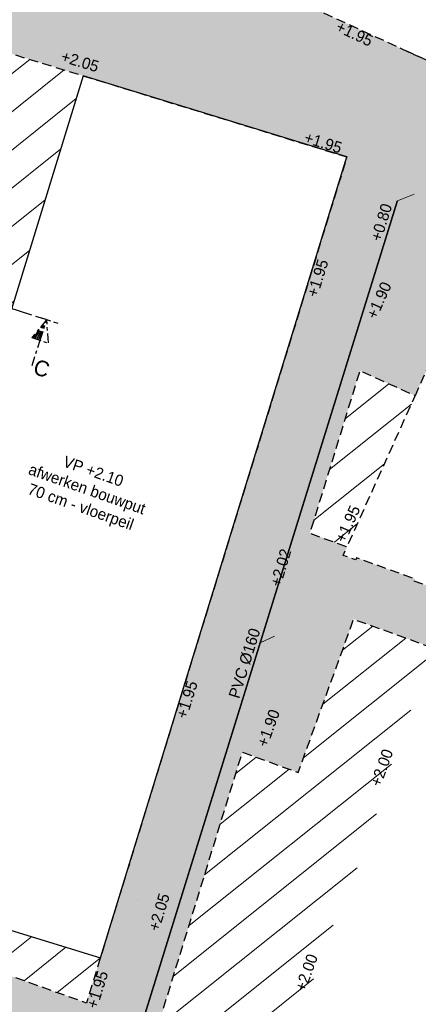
# Model space of a CAD drawing. Header units: metres. Extents: x 136120 to 136875, y 452791 to 453628.
# Tile 13 of 20: x 136356 to 136368, y 453328 to 453360. Entities that reach past the tile are written whole.
import ezdxf
from ezdxf.enums import TextEntityAlignment as Align

# ---------------------------------------------------------------- set-up
doc = ezdxf.new("R2010")
doc.units = ezdxf.units.M
for name, pattern in [('CENTER__G5', [2.4, 1.5, -0.3, 0.3, -0.3]), ('DASHDOT__G2', [1.2, 0.6, -0.3, 0, -0.3]), ('DASHED__G1', [0.45, 0.3, -0.15]), ('HIDDEN__G5', [1.125, 0.75, -0.375]), ('PVC160__G1', [1.5, 1, -0.25, 0, -0.25])]:
    doc.linetypes.add(name, pattern=pattern)
for name, color, linetype in [('-DR-nw-alg-dwarsprofiel', 4, 'CENTER__G5'), ('-DR-nw-alg-dwarsprofiel @ 0.2', 4, 'CENTER__G5'), ('-DR-nw-BRM-arc-zandbed', 1, 'Continuous'), ('-DR-nw-KL-nutstracé', 41, 'Continuous'), ('-DR-nw-rio-HWA 160', 170, 'PVC160__G1'), ('-DR-nw-rio-HWA txt @ 0.2', 170, 'Continuous'), ('-DR-nw-txt hoogtemaat vloerpeilen', 2, 'Continuous'), ('-DR-nw-txt-hoogtemaat', 2, 'Continuous'), ('-DR-nw-txt-WRM-hoogtemaat', 210, 'Continuous'), ('-DR-nw-vh-band 5x15', 2, 'DASHDOT__G2'), ('-DR-nw-vh-BRM-kant-zandbed', 1, 'DASHED__G1'), ('-DR-nw-vh-scheiding verhardingen', 1, 'Continuous')]:
    doc.layers.add(name, color=color, linetype=linetype)
doc.layers.add('-DR-nw-rio-HWA 125', color=170, linetype='HIDDEN__G5', lineweight=9)
doc.layers.add('-DR-nw-vh-arc-BRM-grond kavels', color=7, linetype='Continuous', lineweight=5, true_color=0xd9915e)
doc.styles.add('Drong', font='txt', dxfattribs={"height": 1.8})
doc.styles.add('eurostile', font='txt')
pattern_1 = [(38.5914, (136376.3115, 453321.0646), (-0.594134, 0.744487), [])]

# ---------------------------------------------------------------- blocks, each defined once
blk = doc.blocks.new('Doorsnedepijl')
at = {"color": 0}
blk.add_line((-1.87, 0), (1.87, 0), dxfattribs=at)
blk.add_lwpolyline([(1.4, -3.46), (0, 0), (-1.41, -3.46)], close=True, dxfattribs=at)
at = {"color": 1}
for points in [[(-1.13, -3.46), (0, 0)], [(-0.85, -3.46), (0, 0)], [(-0.56, -3.46), (0, -0.08)], [(-0.28, -3.46), (0, -0.08)], [(0, -3.46), (0, -0.08)]]:
    blk.add_lwpolyline(points, dxfattribs=at)
at = {"color": 0}
blk.add_lwpolyline([(0, -7.67), (0, -3.46)], dxfattribs=at)
at = {"style": 'eurostile'}
blk.add_attdef('DOORSNEDE', (0.39, -8.9), '', height=2.5, rotation=359.976, dxfattribs=at)
blk = doc.blocks.new('*U1301')
at = {"style": 'Drong'}
blk.add_attdef('BOBR', text='', height=1.8, rotation=72.7555, dxfattribs=at).set_placement((22.73, 73.22), align=Align.BOTTOM_RIGHT)
blk.add_attdef('MATERIAAL', text='', height=1.8, rotation=72.7555, dxfattribs=at).set_placement((0, 0), align=Align.BOTTOM_CENTER)
blk.add_attdef('BOBL', text='', height=1.8, rotation=72.7555, dxfattribs=at).set_placement((-22.1, -71.21), align=Align.BOTTOM_LEFT)

msp = doc.modelspace()

# ---------------------------------------------------------------- hatches: boundary and pattern name
at = {"layer": '-DR-nw-BRM-arc-zandbed'}
h = msp.add_hatch(dxfattribs=at)
h.set_pattern_fill('AVH-FUNDERING_ZAND', color=256, scale=0.25, angle=69.194, pattern_type=2)
h.set_pattern_definition([(87.28538, (136119.9151, 452832.6292), (-0.37801368, 0.29898877), [0, -0.38, 0, -0.425, 0, -0.40625]), (57.28538, (136119.9151, 452832.6292), (-0.2531045, 0.7933957), [0, -0.205, 0, -0.3425, 0, -0.13125]), (17.28538, (136119.71655, 452832.39437), (0.50158308, 0.59542748), [0, -0.125, 0, -0.45, 0, -0.5875]), (7.28538, (136119.71655, 452832.3944), (0.3176732, 0.71556145), [0, -0.0625, 0, -0.295, 0, -0.3375])])
h.paths.add_polyline_path([(136382.734, 453318.639), (136383.317, 453320.481), (136379.868, 453321.783), (136379.231, 453320.02), (136376.312, 453321.065), (136376.92, 453322.744), (136374.945, 453323.459), (136374.334, 453321.772), (136359.853, 453326.956), (136362.743, 453336.342), (136364.523, 453335.697), (136366.295, 453340.586), (136368.93, 453339.63), (136369.133, 453340.19), (136369.246, 453340.149), (136369.657, 453341.283), (136368.226, 453341.801), (136368.25, 453341.867), (136366.388, 453342.541), (136366.364, 453342.475), (136365.96, 453342.621), (136366.084, 453342.896), (136364.895, 453343.327), (136366.49, 453348.507), (136368.25, 453347.714), (136368.742, 453348.809), (136370.539, 453352.807), (136370.813, 453352.685), (136372.565, 453356.594), (136339.451, 453371.83), (136336.657, 453373.111), (136330.029, 453376.156), (136327.303, 453377.41), (136325.94, 453378.037), (136319.419, 453381.039), (136318.081, 453381.655), (136315.206, 453382.978), (136314.724, 453383.099), (136314.911, 453381.363), (136315.885, 453372.242), (136316.101, 453370.216), (136315.155, 453370.133), (136315.574, 453365.653), (136319.719, 453330.253), (136319.86, 453328.174), (136318.665, 453324.336), (136315.078, 453316.409), (136316.297, 453315.896), (136316.37, 453316.063), (136327.237, 453311.306), (136327.159, 453311.127), (136331.291, 453309.318), (136334.96, 453317.723), (136335.697, 453317.46), (136335.706, 453317.456), (136336.169, 453318.751), (136336.066, 453318.788), (136336.176, 453319.095), (136337.14, 453321.61), (136337.083, 453321.63), (136337.193, 453321.937), (136337.292, 453321.902), (136339.413, 453327.813), (136340.069, 453327.583), (136340.104, 453327.682), (136342.029, 453326.993), (136341.993, 453326.895), (136344.381, 453326.04), (136344.416, 453326.139), (136346.341, 453325.45), (136346.304, 453325.347), (136349.106, 453324.344), (136349.143, 453324.447), (136351.067, 453323.759), (136351.032, 453323.66), (136353.419, 453322.805), (136353.455, 453322.904), (136353.756, 453322.796), (136355.379, 453322.215), (136355.344, 453322.117), (136357.496, 453321.33), (136357.582, 453321.57), (136358.118, 453321.378), (136358.068, 453321.237), (136359.383, 453320.772), (136359.432, 453320.908), (136361.668, 453320.108), (136361.766, 453320.381), (136380.869, 453313.544)])
h.paths.add_polyline_path([(136344.951, 453332.927), (136340.69, 453368.811), (136355.504, 453361.969), (136354.134, 453359.004), (136366.076, 453355.328), (136357.768, 453328.339)], flags=16)
h.paths.add_polyline_path([(136342.289, 453335.012), (136341.603, 453334.93), (136341.616, 453334.821), (136341.507, 453334.808), (136341.588, 453334.128), (136330.665, 453332.829), (136330.641, 453333.028), (136329.202, 453332.858), (136328.296, 453330.783), (136321.543, 453333.73), (136321.475, 453333.722), (136317.339, 453368.542), (136318.108, 453368.633), (136317.863, 453370.665), (136322.975, 453371.279), (136322.94, 453371.577), (136325.447, 453371.878), (136329.693, 453372.372), (136329.929, 453370.386), (136336.086, 453371.117), (136336.165, 453370.452), (136336.274, 453370.465), (136336.313, 453370.137), (136336.998, 453370.219), (136337.273, 453367.906), (136336.588, 453367.824), (136336.627, 453367.497), (136336.448, 453367.476), (136336.631, 453365.94), (136336.7, 453365.949), (136336.758, 453365.457), (136337.851, 453365.587), (136338.199, 453362.656), (136338.308, 453362.669), (136338.321, 453362.56), (136339.007, 453362.642), (136339.222, 453360.83), (136338.536, 453360.749), (136338.549, 453360.64), (136338.44, 453360.627), (136338.812, 453357.493), (136338.922, 453357.506), (136338.935, 453357.396), (136339.62, 453357.478), (136339.835, 453355.666), (136339.15, 453355.585), (136339.163, 453355.476), (136339.053, 453355.463), (136339.426, 453352.329), (136339.535, 453352.342), (136339.548, 453352.233), (136340.233, 453352.314), (136340.449, 453350.503), (136339.763, 453350.421), (136339.776, 453350.312), (136339.667, 453350.299), (136340.04, 453347.156), (136340.149, 453347.169), (136340.161, 453347.069), (136340.847, 453347.151), (136341.062, 453345.339), (136340.377, 453345.258), (136340.39, 453345.149), (136340.28, 453345.136), (136340.653, 453342.002), (136340.762, 453342.015), (136340.775, 453341.905), (136341.46, 453341.987), (136341.675, 453340.176), (136340.99, 453340.094), (136341.003, 453339.985), (136340.894, 453339.972), (136341.266, 453336.838), (136341.375, 453336.851), (136341.388, 453336.742), (136342.073, 453336.823)], flags=16)
at = {"layer": '-DR-nw-vh-arc-BRM-grond kavels'}
h = msp.add_hatch(dxfattribs=at)
h.set_pattern_fill('ANSI31', color=256, scale=0.3, angle=13)
h.set_pattern_definition(pattern_1)
h.paths.add_polyline_path([(136357.666, 453357.917), (136354.134, 453359.004), (136355.504, 453361.969), (136340.69, 453368.811), (136344.951, 453332.927), (136357.768, 453328.339), (136358.212, 453329.781), (136349.802, 453332.37)])
edge = h.paths.add_edge_path(flags=16)
edge.add_arc((136345.412, 453336.059), 0.503, 182.6103, 337.7646)
edge.add_line((136345.878, 453335.868), (136346.064, 453336.476))
edge.add_line((136346.064, 453336.476), (136349.001, 453346.034))
edge.add_arc((136347.102, 453346.662), 2, 341.7258, 406.7256)
edge.add_arc((136350.509, 453350.281), 2.971, 99.1037, 226.7256, ccw=False)
edge.add_arc((136349.723, 453355.189), 2, 279.1037, 342.9147)
edge.add_line((136351.635, 453354.601), (136352.974, 453358.959))
edge.add_arc((136351.062, 453359.546), 2, 342.9147, 425.2106)
edge.add_line((136351.901, 453361.362), (136349.025, 453362.553))
edge.add_arc((136348.068, 453360.243), 2.5, 67.5055, 175.5492)
edge.add_line((136345.576, 453360.437), (136345.436, 453358.641))
edge.add_arc((136331.911, 453359.651), 13.563, 346.1396, 355.7293, ccw=False)
edge.add_arc((136342.166, 453357.12), 3, 317.6664, 346.1396, ccw=False)
edge.add_arc((136348.08, 453351.733), 5, 137.6664, 186.7745)
edge.add_line((136343.115, 453351.143), (136343.479, 453348.077))
edge.add_arc((136345.465, 453348.313), 2, 186.7745, 242.4058)
edge.add_arc((136343.538, 453344.626), 2.16, 20.0855, 62.4058, ccw=False)
edge.add_arc((136343.493, 453344.623), 2.203, -53.1202, 19.7605, ccw=False)
edge.add_arc((136346.338, 453341.458), 2.07, 137.3679, 192.767)
edge.add_line((136344.319, 453341.001), (136344.909, 453336.036))
h = msp.add_hatch(dxfattribs=at)
h.set_pattern_fill('ANSI31', color=256, scale=0.3, angle=13)
h.set_pattern_definition(pattern_1)
h.paths.add_polyline_path([(136368.255, 453347.712), (136366.49, 453348.507), (136364.895, 453343.327), (136366.084, 453342.896)])
h = msp.add_hatch(dxfattribs=at)
h.set_pattern_fill('ANSI31', color=256, scale=0.3, angle=13)
h.set_pattern_definition(pattern_1)
h.paths.add_polyline_path([(136365.809, 453331.306), (136365.905, 453331.271), (136367.436, 453335.504), (136367.342, 453335.538), (136368.281, 453338.131), (136368.375, 453338.097), (136368.491, 453338.417), (136368.604, 453338.375), (136369.015, 453339.509), (136368.901, 453339.551), (136368.93, 453339.63), (136366.295, 453340.586), (136364.523, 453335.697), (136362.743, 453336.342), (136359.853, 453326.956), (136374.334, 453321.772), (136374.945, 453323.459), (136373.365, 453324.031), (136373.33, 453323.935), (136366.489, 453326.411), (136366.524, 453326.508), (136364.451, 453327.258), (136364.96, 453328.666), (136364.866, 453328.7)])

# ---------------------------------------------------------------- linework, layer by layer
at = {"layer": '-DR-nw-alg-dwarsprofiel', "flags": 128}
msp.add_lwpolyline([(136338.304, 453352.954), (136345.312, 453353.736), (136356.503, 453350.14)], dxfattribs=at)
at = {"layer": '-DR-nw-KL-nutstracé', "const_width": 1, "flags": 128}
msp.add_lwpolyline([(136367.226, 453354.984), (136358.472, 453326.545)], dxfattribs=at)
at = {"layer": '-DR-nw-rio-HWA 125', "flags": 128}
for points in [[(136367.688, 453353.931), (136368.224, 453354.139)], [(136363.769, 453340.041), (136363.313, 453339.836)]]:
    msp.add_lwpolyline(points, dxfattribs=at)
at = {"layer": '-DR-nw-rio-HWA 160', "const_width": 0.05, "flags": 128}
msp.add_lwpolyline([(136358.478, 453324.26), (136367.688, 453353.931)], dxfattribs=at)
at = {"layer": '-DR-nw-vh-band 5x15', "ltscale": 0.2, "flags": 128}
msp.add_lwpolyline([(136359.412, 453331.64), (136359.413, 453331.639)], dxfattribs=at)
at = {"layer": '-DR-nw-vh-BRM-kant-zandbed', "flags": 128}
for points in [[(136372.565, 453356.594), (136339.451, 453371.83), (136336.657, 453373.111), (136330.029, 453376.156), (136327.303, 453377.41), (136325.94, 453378.037), (136319.419, 453381.039), (136318.081, 453381.655), (136315.206, 453382.978), (136314.724, 453383.099), (136314.911, 453381.363), (136315.885, 453372.242), (136316.099, 453370.234)], [(136372.293, 453356.72), (136367.777, 453358.801)], [(136372.567, 453356.597), (136370.813, 453352.685), (136370.539, 453352.807), (136368.742, 453348.809), (136368.25, 453347.714), (136366.49, 453348.507), (136364.895, 453343.327), (136366.084, 453342.896), (136368.255, 453347.712)], [(136368.93, 453339.63), (136369.133, 453340.19), (136369.246, 453340.149), (136369.657, 453341.283), (136368.226, 453341.801), (136368.25, 453341.867), (136366.388, 453342.541), (136366.364, 453342.475), (136365.96, 453342.621), (136366.084, 453342.896)], [(136374.945, 453323.459), (136374.945, 453323.459), (136374.334, 453321.772), (136359.853, 453326.956), (136362.743, 453336.342), (136364.523, 453335.697), (136366.295, 453340.586), (136368.93, 453339.63)]]:
    msp.add_lwpolyline(points, dxfattribs=at)
msp.add_lwpolyline([(136344.951, 453332.927), (136340.69, 453368.811), (136355.504, 453361.969), (136354.134, 453359.004), (136366.076, 453355.328), (136357.768, 453328.339)], close=True, dxfattribs=at)
at = {"layer": '-DR-nw-vh-scheiding verhardingen', "flags": 128}
msp.add_lwpolyline([(136366.076, 453355.328), (136357.666, 453357.917), (136349.802, 453332.37), (136358.212, 453329.781), (136366.076, 453355.328)], dxfattribs=at)

# ---------------------------------------------------------------- block references
at = {"layer": '-DR-nw-alg-dwarsprofiel @ 0.2', "xscale": 0.2, "yscale": 0.2, "zscale": 0.2, "rotation": 342.2354205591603}
msp.add_blockref('Doorsnedepijl', (136356.503, 453350.14), dxfattribs=at).add_auto_attribs({'DOORSNEDE': 'C'})
at = {"layer": '-DR-nw-rio-HWA txt @ 0.2', "xscale": 0.2, "yscale": 0.2, "zscale": 0.2}
msp.add_blockref('*U1301', (136363.083, 453339.095), dxfattribs=at).add_auto_attribs({'BOBL': '+0.75', 'BOBR': '+0.80', 'MATERIAAL': 'PVC Ø160'})

# ---------------------------------------------------------------- texts
at = {"layer": '-DR-nw-txt hoogtemaat vloerpeilen', "insert": (136357.773, 453344.688), "char_height": 0.36, "attachment_point": 5, "rotation": 340.5914, "style": 'Drong'}
msp.add_mtext_dynamic_manual_height_columns('VP +2.10\\Pafwerken bouwput 70 cm - vloerpeil', width=4.29081, gutter_width=1.8, heights=[0], dxfattribs=at)
at = {"layer": '-DR-nw-txt-hoogtemaat', "char_height": 0.36, "attachment_point": 1, "style": 'Drong'}
for s, insert, rotation in [('+1.95', (136365.843, 453359.684), 334.9122), ('+1.95', (136364.791, 453356.139), 342.8416), ('+1.95', (136364.788, 453350.937), 72.6608), ('+1.90', (136366.686, 453350.273), 65.8981), ('+1.95', (136365.69, 453343.144), 65.8981), ('+1.95', (136360.618, 453337.491), 72.6608), ('+1.90', (136363.195, 453336.601), 70.0602), ('+2.00', (136366.808, 453335.336), 70.0602), ('+2.00', (136364.405, 453328.8), 70.0602), ('+1.95', (136357.763, 453328.242), 72.6608)]:
    msp.add_mtext_dynamic_manual_height_columns(s, width=3.08922, gutter_width=1.8, heights=[0], dxfattribs=dict(at, insert=insert, rotation=rotation))
at = {"layer": '-DR-nw-txt-WRM-hoogtemaat', "char_height": 0.36, "attachment_point": 1, "style": 'Drong'}
for s, insert, rotation in [('+2.05', (136357.035, 453358.726), 343.09), ('+2.02', (136363.614, 453341.696), 73.365), ('+2.05', (136359.733, 453330.709), 73)]:
    msp.add_mtext_dynamic_manual_height_columns(s, width=3.08922, gutter_width=1.8, heights=[0], dxfattribs=dict(at, insert=insert, rotation=rotation))

doc.saveas('drawing.dxf')
